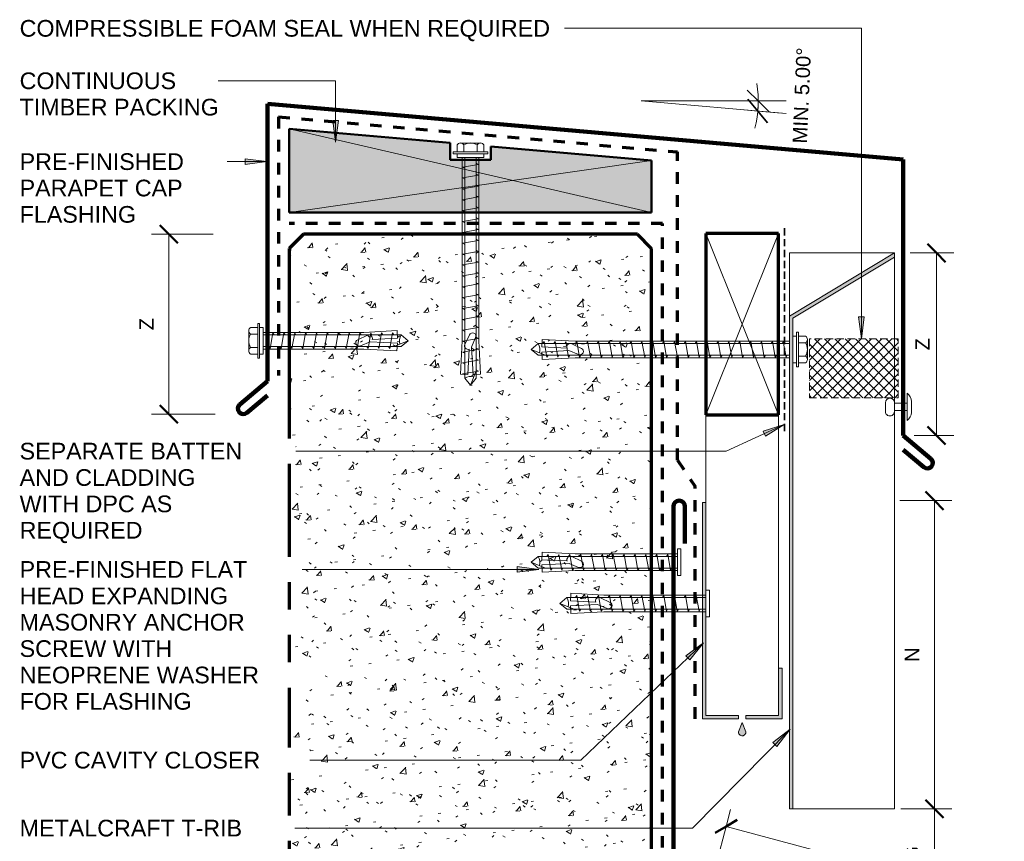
# Model space of a CAD drawing. Header units: millimetres. Extents: x 3807 to 4747, y 2665 to 3016.
# Tile 2 of 4: x 3807 to 4078, y 2790 to 3016. Entities that reach past the tile are written whole.
import ezdxf

# ---------------------------------------------------------------- set-up
doc = ezdxf.new("R2010")
doc.units = ezdxf.units.MM
doc.linetypes.add('Dash', pattern=[6.35, 3.175, -3.175])
doc.linetypes.add('Dash Short', pattern=[3, 2, -1])
for name, color, linetype, lineweight in [('A-ANNO-DIMS', 211, 'Continuous', 9), ('A-ANNO-DIMS-2', 211, 'Continuous', 9), ('A-DETL', 90, 'Continuous', 13), ('A-DETL-GENF', 92, 'Continuous', 13), ('G-ANNO-TEXT', 231, 'Continuous', 9)]:
    doc.layers.add(name, color=color, linetype=linetype, lineweight=lineweight)
doc.styles.add('Arial_1', font='arial.ttf', dxfattribs={"height": 4.6})
doc.styles.add('Arial_2', font='arial.ttf', dxfattribs={"height": 4})
doc.dimstyles.new('Diagonal', dxfattribs={"dimscale": 304.8, "dimtxt": 4.081038, "dimasz": 0.016404, "dimexe": 0.015748, "dimexo": 0.009843, "dimgap": 0.009843, "dimtad": 1, "dimdec": 0, "dimzin": 0, "dimdsep": 46, "dimtxsty": 'Arial_2', "dimblk1": 'OBLIQUE', "dimblk2": 'OBLIQUE', "dimsah": 1, "dimcen": 0.09, "dimazin": 0, "dimtfac": 1, "dimtdec": 4, "dimtix": 1, "dimtmove": 0, "dimatfit": 3, "dimfxl": 1, "dimtvp": 1, "dimtfill": 1, "dimtolj": 1, "dimtzin": 0, "dimarcsym": 2})
doc.dimstyles.new('Diagonal_-_2_0mm_Arial', dxfattribs={"dimscale": 304.8, "dimtxt": 4.081038, "dimasz": 0.019685, "dimexe": 0.015748, "dimexo": 0.009843, "dimgap": 0.011483, "dimtad": 1, "dimdec": 0, "dimzin": 0, "dimdsep": 46, "dimtxsty": 'Arial_2', "dimblk1": 'OBLIQUE', "dimblk2": 'OBLIQUE', "dimsah": 1, "dimcen": 0.09, "dimdle": 0.015748, "dimazin": 0, "dimtfac": 1, "dimtdec": 4, "dimtmove": 2, "dimatfit": 1, "dimfxl": 1, "dimtvp": 1, "dimtfill": 1, "dimtolj": 1, "dimtzin": 0, "dimarcsym": 2})
doc.dimstyles.new('Diagonal_1', dxfattribs={"dimscale": 304.8, "dimtxt": 4.081038, "dimasz": 0.016404, "dimexe": 0.015748, "dimexo": 0.009843, "dimgap": 0.009843, "dimtad": 1, "dimdec": 0, "dimzin": 0, "dimdsep": 46, "dimtxsty": 'Arial_2', "dimblk1": 'OBLIQUE', "dimblk2": 'OBLIQUE', "dimsah": 1, "dimcen": 0.09, "dimazin": 0, "dimtfac": 1, "dimtdec": 4, "dimtix": 1, "dimtmove": 2, "dimatfit": 3, "dimfxl": 1, "dimtvp": 1, "dimtfill": 1, "dimtolj": 1, "dimtzin": 0, "dimarcsym": 2})

# ---------------------------------------------------------------- blocks, each defined once
blk = doc.blocks.new('Foam Closure - Foam Closure-5603837-D CR 09 PARAPET WITH TRANSVERSE APRON')
at = {"layer": 'A-DETL-GENF'}
h = blk.add_hatch(dxfattribs=at)
h.set_pattern_fill('FP_1', color=256, style=0, pattern_type=2)
h.set_pattern_definition([(45, (-4024.473, -2911.953), (-1.4142136, 1.4142136), []), (135, (-4024.473, -2911.953), (-1.4142136, -1.4142136), [])])
h.paths.add_polyline_path([(24.52, 0), (24.52, 16.2), (0, 16.2), (0, 0)])
at = {"layer": 'A-DETL-GENF', "linetype": 'Dash Short'}
for p, q in [((24.52, 16.2), (0, 16.2)), ((0, 16.2), (0, 0)), ((24.52, 0), (24.52, 16.2)), ((0, 0), (24.52, 0))]:
    blk.add_line(p, q, dxfattribs=at)
blk = doc.blocks.new('Metalcraft Minimum Roof Pitch4 - - Roof Pitch Line Only 2-5023955-D CR 09 PARAPET WITH TRANSVERSE APRON')
at = {"layer": 'A-DETL-GENF'}
for q in [(40, 0), (40, 0), (40, -3.5)]:
    blk.add_line((0, 0), q, dxfattribs=at)
blk = doc.blocks.new('Pop Rivets3 - Rivet 2-5023956-D CR 09 PARAPET WITH TRANSVERSE APRON')
at = {"layer": 'A-DETL-GENF'}
for p, q in [((-1.24, 6.04), (1.17, 6.04)), ((1.17, 3.54), (-1.24, 3.54)), ((-1, 3.54), (-1, 0)), ((1, 3.54), (1, 0)), ((3.77, 0), (-3.77, 0)), ((-1.5, -1.16), (1.5, -1.16))]:
    blk.add_line(p, q, dxfattribs=at)
for centre, radius, start, end in [((-1.24, 4.79), 1.25, 90, 270), ((1.17, 4.79), 1.25, 270, 90), ((-1.5, 1.65), 2.8, 216, 270), ((1.5, 1.65), 2.8, 270, 324)]:
    blk.add_arc(centre, radius, start, end, dxfattribs=at)
blk = doc.blocks.new('Framing-Continuous _NZ_4 - 20 x 51-4992796-D CR 09 PARAPET WITH TRANSVERSE APRON')
at = {"layer": 'A-DETL-GENF'}
for p, q in [((50, 20), (0, 20)), ((0, 20), (0, 0)), ((50, 20), (0, 0)), ((50, 0), (0, 20)), ((50, 0), (50, 20)), ((0, 0), (50, 0))]:
    blk.add_line(p, q, dxfattribs=at)
at = {"layer": 'A-DETL-GENF', "lineweight": 70}
for p, q in [((0, 20), (0, 0)), ((50, 20), (0, 20)), ((50, 0), (50, 20)), ((0, 0), (50, 0))]:
    blk.add_line(p, q, dxfattribs=at)
blk = doc.blocks.new('08 Parapet with Transverse Apron C - T-Rib-5024757-D CR 09 PARAPET WITH TRANSVERSE APRON')
at = {"layer": 'A-DETL-GENF', "lineweight": 100}
for p, q in [((-112, 253.59), (-112, 177.12)), ((63.41, 238.25), (-112, 253.59)), ((63.41, 162.12), (63.41, 238.25)), ((-112, 177.12), (-119.66, 170.7)), ((-112, 173.21), (-117.73, 168.4)), ((63.41, 162.12), (71.07, 155.7)), ((63.41, 158.21), (69.14, 153.4)), ((0, 142.61), (0, 34.17)), ((3.16, 142.61), (3.16, 132.33))]:
    blk.add_line(p, q, dxfattribs=at)
for centre, radius, start, end in [((-118.7, 169.55), 1.5, 130, 310), ((70.11, 154.55), 1.5, 230, 50), ((1.58, 142.61), 1.58, 360, 180)]:
    blk.add_arc(centre, radius, start, end, dxfattribs=at)
blk = doc.blocks.new('Screw-Concrete - Screw-Concrete-5024759-D CR 09 PARAPET WITH TRANSVERSE APRON')
at = {"layer": 'A-DETL-GENF'}
for p, q in [((-3.67, 1.5), (-3.67, 3.47)), ((-2.76, 3.97), (2.76, 3.97)), ((-1.85, 1.5), (-1.85, 3.47)), ((1.85, 1.5), (1.85, 3.47)), ((3.67, 1.5), (3.67, 3.47)), ((4.79, 1.5), (-4.79, 1.5)), ((-4.79, 1.5), (-4.79, 1)), ((4.79, 1), (-4.79, 1)), ((-3.67, 1), (-3.67, 0)), ((3.67, 0), (3.67, 1)), ((4.79, 1), (4.79, 1.5)), ((-2.3, -60.08), (-2.3, -1)), ((2.17, -1.91), (-2.17, -2.67)), ((-2.17, -2.67), (-1.6, -3)), ((-1.6, -1), (-1.6, -70.36)), ((1.6, -70.36), (1.6, -1)), ((1.6, -1.58), (2.17, -1.91)), ((2.3, -1), (2.3, -60.08)), ((2.17, -4.91), (-2.17, -5.67)), ((1.6, -4.58), (2.17, -4.91)), ((-2.17, -5.67), (-1.6, -6)), ((2.17, -7.91), (-2.17, -8.67)), ((1.6, -7.58), (2.17, -7.91)), ((-2.17, -8.67), (-1.6, -9)), ((1.6, -10.58), (2.17, -10.91)), ((2.17, -10.91), (-2.17, -11.67)), ((-2.17, -11.67), (-1.6, -12)), ((1.6, -13.58), (2.17, -13.91)), ((2.17, -13.91), (-2.17, -14.67)), ((-2.17, -14.67), (-1.6, -15)), ((2.17, -16.91), (-2.17, -17.67)), ((-2.17, -17.67), (-1.6, -18)), ((1.6, -16.58), (2.17, -16.91)), ((2.17, -19.91), (-2.17, -20.67)), ((-2.17, -20.67), (-1.6, -21)), ((1.6, -19.58), (2.17, -19.91)), ((2.17, -22.91), (-2.17, -23.67)), ((-2.17, -23.67), (-1.6, -24)), ((1.6, -22.58), (2.17, -22.91)), ((2.17, -25.91), (-2.17, -26.67)), ((-2.17, -26.67), (-1.6, -27)), ((1.6, -25.58), (2.17, -25.91)), ((2.17, -28.91), (-2.17, -29.67)), ((-2.17, -29.67), (-1.6, -30)), ((1.6, -28.58), (2.17, -28.91)), ((2.17, -31.91), (-2.17, -32.67)), ((1.6, -31.58), (2.17, -31.91)), ((-2.17, -32.67), (-1.6, -33)), ((2.17, -34.91), (-2.17, -35.67)), ((1.6, -34.58), (2.17, -34.91)), ((-2.17, -35.67), (-1.6, -36)), ((2.17, -37.91), (-2.17, -38.67)), ((1.6, -37.58), (2.17, -37.91)), ((-2.17, -38.67), (-1.6, -39)), ((1.6, -40.58), (2.17, -40.91)), ((2.17, -40.91), (-2.17, -41.67)), ((-2.17, -41.67), (-1.6, -42)), ((2.17, -43.91), (-2.17, -44.67)), ((-2.17, -44.67), (-1.6, -45)), ((1.6, -43.58), (2.17, -43.91)), ((2.17, -46.91), (-2.17, -47.67)), ((-2.17, -47.67), (-1.6, -48)), ((1.6, -46.58), (2.17, -46.91)), ((2.17, -49.91), (-2.17, -50.67)), ((-2.17, -50.67), (-1.6, -51)), ((1.6, -49.58), (2.17, -49.91)), ((2.17, -52.91), (-2.17, -53.67)), ((-2.17, -53.67), (-1.6, -54)), ((1.6, -52.58), (2.17, -52.91)), ((2.17, -55.91), (-2.17, -56.67)), ((-2.17, -56.67), (-1.6, -57)), ((1.6, -55.58), (2.17, -55.91)), ((2.17, -58.91), (-2.17, -59.67)), ((-2.17, -59.67), (-1.6, -60)), ((-0.28, -58.37), (-1.54, -61.06)), ((0.32, -61.82), (1.42, -59.16)), ((1.6, -58.58), (2.17, -58.91)), ((-2.78, -69.21), (-2.3, -60.08)), ((2.17, -61.91), (-2.17, -62.67)), ((-0.35, -62.34), (-0.71, -69.32)), ((0.71, -69.31), (0.32, -61.82)), ((1.6, -61.58), (2.17, -61.91)), ((2.3, -60.08), (2.78, -69.21)), ((-2.17, -62.67), (-1.6, -63)), ((2.17, -64.91), (-2.17, -65.67)), ((1.6, -64.58), (2.17, -64.91)), ((-2.17, -65.67), (-1.6, -66)), ((2.17, -67.91), (-2.17, -68.67)), ((1.6, -67.58), (2.17, -67.91)), ((-0.71, -69.32), (-2.78, -69.21)), ((-2.17, -68.67), (-1.6, -69)), ((-1.6, -70.36), (0, -72.26)), ((0, -72.26), (1.6, -68.31)), ((1.6, -70.36), (0, -72.26)), ((2.78, -69.21), (0.71, -69.31))]:
    blk.add_line(p, q, dxfattribs=at)
for centre, radius, start, end in [((-2.76, 2.9), 1.08, 32.3801, 147.6199), ((0, 0.31), 3.67, 59.7274, 120.2726), ((2.76, 2.9), 1.08, 32.3801, 147.6199), ((0.56, -58.78), 0.936, 335.9847, 154.0673), ((-0.68, -61.47), 0.942, 154.7013, 291.0264), ((0.08, -72.98), 3.11, 74.3059, 122.4975)]:
    blk.add_arc(centre, radius, start, end, dxfattribs=at)
blk = doc.blocks.new('Screw-Concrete - Screw-Concrete-5024936-D CR 09 PARAPET WITH TRANSVERSE APRON')
at = {"layer": 'A-DETL-GENF'}
for p, q in [((-1.6, 38.06), (0, 39.96)), ((-1.6, 0), (-1.6, 38.06)), ((1.6, 38.06), (0, 39.96)), ((0, 39.96), (1.6, 36)), ((1.6, 38.06), (1.6, 0)), ((-0.71, 37.01), (-2.78, 36.91)), ((-2.78, 36.91), (-2.3, 27.78)), ((-2.17, 35.67), (-1.6, 36)), ((2.17, 34.91), (-2.17, 35.67)), ((-0.35, 30.04), (-0.71, 37.01)), ((0.71, 37.01), (0.32, 29.52)), ((2.78, 36.9), (0.71, 37.01)), ((2.3, 27.78), (2.78, 36.9)), ((-2.17, 32.67), (-1.6, 33)), ((2.17, 31.91), (-2.17, 32.67)), ((1.6, 34.58), (2.17, 34.91)), ((-2.17, 29.67), (-1.6, 30)), ((1.6, 31.58), (2.17, 31.91)), ((-2.3, 27.78), (-2.3, 0)), ((2.17, 28.91), (-2.17, 29.67)), ((-0.28, 26.07), (-1.54, 28.76)), ((0.32, 29.52), (1.42, 26.86)), ((1.6, 28.58), (2.17, 28.91)), ((2.3, 0), (2.3, 27.78)), ((-2.17, 26.67), (-1.6, 27)), ((2.17, 25.91), (-2.17, 26.67)), ((1.6, 25.58), (2.17, 25.91)), ((-2.17, 23.67), (-1.6, 24)), ((2.17, 22.91), (-2.17, 23.67)), ((1.6, 22.58), (2.17, 22.91)), ((-2.17, 20.67), (-1.6, 21)), ((2.17, 19.91), (-2.17, 20.67)), ((1.6, 19.58), (2.17, 19.91)), ((-2.17, 17.67), (-1.6, 18)), ((2.17, 16.91), (-2.17, 17.67)), ((1.6, 16.58), (2.17, 16.91)), ((-2.17, 14.67), (-1.6, 15)), ((2.17, 13.91), (-2.17, 14.67)), ((1.6, 13.58), (2.17, 13.91)), ((-2.17, 11.67), (-1.6, 12)), ((2.17, 10.91), (-2.17, 11.67)), ((1.6, 10.58), (2.17, 10.91)), ((-2.17, 8.67), (-1.6, 9)), ((2.17, 7.91), (-2.17, 8.67)), ((-2.17, 5.67), (-1.6, 6)), ((2.17, 4.91), (-2.17, 5.67)), ((1.6, 7.58), (2.17, 7.91)), ((-2.17, 2.67), (-1.6, 3)), ((1.6, 4.58), (2.17, 4.91)), ((-3.67, 0), (3.67, 0)), ((-3.67, -1), (-3.67, 0)), ((2.17, 1.91), (-2.17, 2.67)), ((1.6, 1.58), (2.17, 1.91)), ((-4.79, -1.5), (-4.79, -1)), ((4.79, -1), (-4.79, -1)), ((4.79, -1.5), (-4.79, -1.5)), ((-3.67, -1.5), (-3.67, -3.47)), ((-1.85, -1.5), (-1.85, -3.47)), ((1.85, -1.5), (1.85, -3.47)), ((3.67, 0), (3.67, -1)), ((3.67, -1.5), (3.67, -3.47)), ((4.79, -1), (4.79, -1.5)), ((-2.76, -3.97), (2.76, -3.97))]:
    blk.add_line(p, q, dxfattribs=at)
for centre, radius, start, end in [((0.08, 40.68), 3.11, 237.5025, 285.6941), ((-0.68, 29.16), 0.942, 68.9736, 205.2987), ((0.56, 26.47), 0.936, 205.9327, 24.0153), ((-2.76, -2.9), 1.08, 212.3801, 327.6199), ((0, -0.31), 3.67, 239.7274, 300.2726), ((2.76, -2.9), 1.08, 212.3801, 327.6199)]:
    blk.add_arc(centre, radius, start, end, dxfattribs=at)
blk = doc.blocks.new('Screw-Concrete - Screw-Concrete-5024992-D CR 09 PARAPET WITH TRANSVERSE APRON')
at = {"layer": 'A-DETL-GENF'}
for p, q in [((-3.67, 1.5), (-3.67, 3.47)), ((-2.76, 3.97), (2.76, 3.97)), ((-1.85, 1.5), (-1.85, 3.47)), ((1.85, 1.5), (1.85, 3.47)), ((3.67, 1.5), (3.67, 3.47)), ((4.79, 1.5), (-4.79, 1.5)), ((-4.79, 1.5), (-4.79, 1)), ((4.79, 1), (-4.79, 1)), ((-3.67, 1), (-3.67, 0)), ((-3.67, 0), (3.67, 0)), ((-2.3, -50.62), (-2.3, 0)), ((-1.6, 0), (-1.6, -60.9)), ((1.6, -60.9), (1.6, 0)), ((2.3, 0), (2.3, -50.62)), ((3.67, 0), (3.67, 1)), ((4.79, 1), (4.79, 1.5)), ((2.17, -1.91), (-2.17, -2.67)), ((-2.17, -2.67), (-1.6, -3)), ((1.6, -1.58), (2.17, -1.91)), ((2.17, -4.91), (-2.17, -5.67)), ((1.6, -4.58), (2.17, -4.91)), ((-2.17, -5.67), (-1.6, -6)), ((2.17, -7.91), (-2.17, -8.67)), ((1.6, -7.58), (2.17, -7.91)), ((-2.17, -8.67), (-1.6, -9)), ((1.6, -10.58), (2.17, -10.91)), ((2.17, -10.91), (-2.17, -11.67)), ((-2.17, -11.67), (-1.6, -12)), ((1.6, -13.58), (2.17, -13.91)), ((2.17, -13.91), (-2.17, -14.67)), ((-2.17, -14.67), (-1.6, -15)), ((2.17, -16.91), (-2.17, -17.67)), ((-2.17, -17.67), (-1.6, -18)), ((1.6, -16.58), (2.17, -16.91)), ((2.17, -19.91), (-2.17, -20.67)), ((-2.17, -20.67), (-1.6, -21)), ((1.6, -19.58), (2.17, -19.91)), ((2.17, -22.91), (-2.17, -23.67)), ((-2.17, -23.67), (-1.6, -24)), ((1.6, -22.58), (2.17, -22.91)), ((2.17, -25.91), (-2.17, -26.67)), ((-2.17, -26.67), (-1.6, -27)), ((1.6, -25.58), (2.17, -25.91)), ((2.17, -28.91), (-2.17, -29.67)), ((-2.17, -29.67), (-1.6, -30)), ((1.6, -28.58), (2.17, -28.91)), ((2.17, -31.91), (-2.17, -32.67)), ((1.6, -31.58), (2.17, -31.91)), ((-2.17, -32.67), (-1.6, -33)), ((2.17, -34.91), (-2.17, -35.67)), ((1.6, -34.58), (2.17, -34.91)), ((-2.17, -35.67), (-1.6, -36)), ((2.17, -37.91), (-2.17, -38.67)), ((1.6, -37.58), (2.17, -37.91)), ((-2.17, -38.67), (-1.6, -39)), ((1.6, -40.58), (2.17, -40.91)), ((2.17, -40.91), (-2.17, -41.67)), ((-2.17, -41.67), (-1.6, -42)), ((2.17, -43.91), (-2.17, -44.67)), ((-2.17, -44.67), (-1.6, -45)), ((1.6, -43.58), (2.17, -43.91)), ((2.17, -46.91), (-2.17, -47.67)), ((-2.17, -47.67), (-1.6, -48)), ((-0.28, -48.91), (-1.54, -51.6)), ((1.6, -46.58), (2.17, -46.91)), ((-2.78, -59.75), (-2.3, -50.62)), ((2.17, -49.91), (-2.17, -50.67)), ((-2.17, -50.67), (-1.6, -51)), ((0.32, -52.36), (1.42, -49.7)), ((1.6, -49.58), (2.17, -49.91)), ((2.3, -50.62), (2.78, -59.74)), ((2.17, -52.91), (-2.17, -53.67)), ((-2.17, -53.67), (-1.6, -54)), ((-0.35, -52.88), (-0.71, -59.86)), ((0.71, -59.85), (0.32, -52.36)), ((1.6, -52.58), (2.17, -52.91)), ((2.17, -55.91), (-2.17, -56.67)), ((-2.17, -56.67), (-1.6, -57)), ((1.6, -55.58), (2.17, -55.91)), ((-0.71, -59.86), (-2.78, -59.75)), ((2.17, -58.91), (-2.17, -59.67)), ((-2.17, -59.67), (-1.6, -60)), ((0, -62.8), (1.6, -58.84)), ((2.78, -59.74), (0.71, -59.85)), ((1.6, -58.58), (2.17, -58.91)), ((-1.6, -60.9), (0, -62.8)), ((1.6, -60.9), (0, -62.8))]:
    blk.add_line(p, q, dxfattribs=at)
for centre, radius, start, end in [((-2.76, 2.9), 1.08, 32.3801, 147.6199), ((0, 0.31), 3.67, 59.7274, 120.2726), ((2.76, 2.9), 1.08, 32.3801, 147.6199), ((0.56, -49.32), 0.936, 335.9847, 154.0673), ((-0.68, -52), 0.942, 154.7013, 291.0264), ((0.08, -63.52), 3.11, 74.3059, 122.4975)]:
    blk.add_arc(centre, radius, start, end, dxfattribs=at)
blk = doc.blocks.new('Wafer Tek-Concrete - Wafer Tek-Concrete-5025700-D CR 09 PARAPET WITH TRANSVERSE APRON')
at = {"layer": 'A-DETL-GENF'}
for p, q in [((-3.67, 1), (-3.67, 0)), ((3.67, 1), (-3.67, 1)), ((-3.67, 0), (3.67, 0)), ((-2.3, -28.16), (-2.3, 0)), ((-1.6, 0), (-1.6, -38.44)), ((1.6, -38.44), (1.6, 0)), ((2.3, 0), (2.3, -28.16)), ((3.67, 0), (3.67, 1)), ((2.17, -1.91), (-2.17, -2.67)), ((-2.17, -2.67), (-1.6, -3)), ((1.6, -1.58), (2.17, -1.91)), ((2.17, -4.91), (-2.17, -5.67)), ((1.6, -4.58), (2.17, -4.91)), ((-2.17, -5.67), (-1.6, -6)), ((2.17, -7.91), (-2.17, -8.67)), ((1.6, -7.58), (2.17, -7.91)), ((-2.17, -8.67), (-1.6, -9)), ((1.6, -10.58), (2.17, -10.91)), ((2.17, -10.91), (-2.17, -11.67)), ((-2.17, -11.67), (-1.6, -12)), ((1.6, -13.58), (2.17, -13.91)), ((2.17, -13.91), (-2.17, -14.67)), ((-2.17, -14.67), (-1.6, -15)), ((2.17, -16.91), (-2.17, -17.67)), ((-2.17, -17.67), (-1.6, -18)), ((1.6, -16.58), (2.17, -16.91)), ((2.17, -19.91), (-2.17, -20.67)), ((-2.17, -20.67), (-1.6, -21)), ((1.6, -19.58), (2.17, -19.91)), ((2.17, -22.91), (-2.17, -23.67)), ((-2.17, -23.67), (-1.6, -24)), ((1.6, -22.58), (2.17, -22.91)), ((2.17, -25.91), (-2.17, -26.67)), ((-2.17, -26.67), (-1.6, -27)), ((-0.28, -26.45), (-1.54, -29.14)), ((1.6, -25.58), (2.17, -25.91)), ((-2.78, -37.29), (-2.3, -28.16)), ((2.17, -28.91), (-2.17, -29.67)), ((-2.17, -29.67), (-1.6, -30)), ((0.32, -29.9), (1.42, -27.24)), ((1.6, -28.58), (2.17, -28.91)), ((2.3, -28.16), (2.78, -37.28)), ((2.17, -31.91), (-2.17, -32.67)), ((-0.35, -30.42), (-0.71, -37.4)), ((0.71, -37.39), (0.32, -29.9)), ((1.6, -31.58), (2.17, -31.91)), ((-2.17, -32.67), (-1.6, -33)), ((2.17, -34.91), (-2.17, -35.67)), ((1.6, -34.58), (2.17, -34.91)), ((-0.71, -37.4), (-2.78, -37.29)), ((-2.17, -35.67), (-1.6, -36)), ((0, -40.34), (1.6, -36.39)), ((2.78, -37.28), (0.71, -37.39)), ((-1.6, -38.44), (0, -40.34)), ((1.6, -38.44), (0, -40.34))]:
    blk.add_line(p, q, dxfattribs=at)
for centre, radius, start, end in [((0.56, -26.86), 0.936, 335.9847, 154.0673), ((-0.68, -29.54), 0.942, 154.7013, 291.0264), ((0.08, -41.06), 3.11, 74.3059, 122.4975)]:
    blk.add_arc(centre, radius, start, end, dxfattribs=at)
blk = doc.blocks.new('Metalcraft Roof Long Section Profiles - T-Rib-5024758-D CR 09 PARAPET WITH TRANSVERSE APRON')
at = {"layer": 'A-DETL-GENF'}
blk.add_hatch(color=256, dxfattribs=at).paths.add_polyline_path([(153.33, 0), (153.33, 1), (17.99, 1), (1.17, 29), (0, 29), (17.42, 0), (130.54, 0)])
for p, q in [((0, 29), (0, 0)), ((1.17, 29), (0, 29)), ((0, 29), (17.42, 0)), ((1.17, 29), (153.33, 29)), ((17.99, 1), (1.17, 29)), ((153.33, 0), (153.33, 29)), ((153.33, 1), (17.99, 1)), ((0, 0), (17.42, 0)), ((17.42, 0), (153.33, 0))]:
    blk.add_line(p, q, dxfattribs=at)
blk = doc.blocks.new('DIMBLOCK2-D CR 09 PARAPET WITH TRANSVERSE APRON')
at = {"layer": 'A-ANNO-DIMS-2', "lineweight": 35}
for p, q in [((4010.33, 2993.82), (4007.33, 2996.82)), ((4010.21, 2991.01), (4007.48, 2994.26)), ((4010.33, 2993.82), (4013.33, 2990.82)), ((4010.21, 2991.01), (4012.93, 2987.76))]:
    blk.add_line(p, q, dxfattribs=at)
at = {"layer": 'A-ANNO-DIMS-2'}
for p, q in [((4010.33, 2993.82), (4005.53, 2993.82)), ((4010.33, 2993.82), (4016.93, 2993.82)), ((4010.21, 2991.01), (4005.42, 2991.43)), ((4010.21, 2991.01), (4010.21, 2991.01)), ((4010.21, 2991.01), (4016.78, 2990.44))]:
    blk.add_line(p, q, dxfattribs=at)
for start, end in [(346.4763, 8.5237), (355, 0)]:
    blk.add_arc((3978.06, 2993.82), 32.27, start, end, dxfattribs=at)
at = {"layer": 'A-ANNO-DIMS-2', "color": 0, "insert": (4019.78, 2982.17), "char_height": 4, "width": 31.6437, "attachment_point": 1, "rotation": 87.5, "line_spacing_factor": 0.941778, "style": 'Arial_2', "bg_fill": 3, "box_fill_scale": 1.25, "bg_fill_color": 256, "bg_fill_true_color": 13158600, "bg_fill_transparency": 0}
blk.add_mtext('MIN. 5.00°', dxfattribs=at)
blk = doc.blocks.new('_Oblique')
at = {"color": 0, "linetype": 'ByBlock', "lineweight": -2}
blk.add_line((-0.5, -0.5), (0.5, 0.5), dxfattribs=at)
blk = doc.blocks.new('DIMBLOCK3-D CR 09 PARAPET WITH TRANSVERSE APRON')
at = {"layer": 'A-ANNO-DIMS-2', "lineweight": 50}
for p, q in [((4058.98, 2883.57), (4056.48, 2886.07)), ((4058.98, 2883.57), (4061.48, 2881.07)), ((4058.98, 2798.55), (4056.48, 2801.05)), ((4058.98, 2798.55), (4061.48, 2796.05))]:
    blk.add_line(p, q, dxfattribs=at)
at = {"layer": 'A-ANNO-DIMS-2'}
for p, q in [((4058.98, 2883.57), (4049.44, 2883.57)), ((4058.98, 2883.57), (4058.98, 2798.55)), ((4058.98, 2883.57), (4063.78, 2883.57)), ((4058.98, 2798.55), (4049.69, 2798.55)), ((4058.98, 2798.55), (4063.78, 2798.55))]:
    blk.add_line(p, q, dxfattribs=at)
at = {"layer": 'A-ANNO-DIMS-2', "color": 0, "insert": (4050.78, 2839.05), "char_height": 4, "width": 4.8219, "attachment_point": 1, "rotation": 90, "line_spacing_factor": 0.941778, "style": 'Arial_2', "bg_fill": 3, "box_fill_scale": 1.25, "bg_fill_color": 256, "bg_fill_true_color": 13158600, "bg_fill_transparency": 0}
blk.add_mtext('N', dxfattribs=at)
blk = doc.blocks.new('DIMBLOCK4-D CR 09 PARAPET WITH TRANSVERSE APRON')
at = {"layer": 'A-ANNO-DIMS-2', "lineweight": 50}
for p, q in [((4058.98, 2798.55), (4056.48, 2801.05)), ((4058.98, 2798.55), (4061.48, 2796.05)), ((4058.98, 2773.55), (4056.48, 2776.05)), ((4058.98, 2773.55), (4061.48, 2771.05))]:
    blk.add_line(p, q, dxfattribs=at)
at = {"layer": 'A-ANNO-DIMS-2'}
for p, q in [((4058.98, 2798.55), (4049.69, 2798.55)), ((4058.98, 2798.55), (4058.98, 2773.55)), ((4058.98, 2798.55), (4063.78, 2798.55)), ((4058.98, 2773.55), (4048.85, 2773.55)), ((4058.98, 2773.55), (4063.78, 2773.55))]:
    blk.add_line(p, q, dxfattribs=at)
at = {"layer": 'A-ANNO-DIMS-2', "color": 0, "insert": (4050.78, 2783.88), "char_height": 4, "width": 5.1986, "attachment_point": 1, "rotation": 90, "line_spacing_factor": 0.941778, "style": 'Arial_2', "bg_fill": 3, "box_fill_scale": 1.25, "bg_fill_color": 256, "bg_fill_true_color": 13158600, "bg_fill_transparency": 0}
blk.add_mtext('G', dxfattribs=at)
blk = doc.blocks.new('DIMBLOCK5-D CR 09 PARAPET WITH TRANSVERSE APRON')
at = {"layer": 'A-ANNO-DIMS-2'}
for p, q in [((4001.5, 2793.71), (4002.74, 2798.35)), ((4001.5, 2793.71), (3995.99, 2773.15)), ((4001.5, 2793.71), (4145.07, 2755.24)), ((4145.07, 2755.24), (4146.32, 2759.88)), ((4145.07, 2755.24), (4139.83, 2735.68))]:
    blk.add_line(p, q, dxfattribs=at)
at = {"layer": 'A-ANNO-DIMS-2', "lineweight": 50}
for p, q in [((4001.5, 2793.71), (3998.43, 2791.95)), ((4001.5, 2793.71), (4004.56, 2795.48)), ((4145.07, 2755.24), (4142.01, 2753.48)), ((4145.07, 2755.24), (4148.14, 2757.01))]:
    blk.add_line(p, q, dxfattribs=at)
at = {"layer": 'A-ANNO-DIMS-2', "color": 0, "insert": (4076.9, 2781.99), "char_height": 4, "width": 3.6918, "attachment_point": 1, "rotation": 345, "line_spacing_factor": 0.941778, "style": 'Arial_2', "bg_fill": 3, "box_fill_scale": 1.25, "bg_fill_color": 256, "bg_fill_true_color": 13158600, "bg_fill_transparency": 0}
blk.add_mtext('L', dxfattribs=at)
blk = doc.blocks.new('DIMBLOCK6-D CR 09 PARAPET WITH TRANSVERSE APRON')
at = {"layer": 'A-ANNO-DIMS-2', "lineweight": 50}
for p, q in [((3847.72, 2957.04), (3845.22, 2959.54)), ((3847.72, 2957.04), (3850.22, 2954.54)), ((3847.72, 2907.43), (3845.22, 2909.93)), ((3847.72, 2907.43), (3850.22, 2904.93))]:
    blk.add_line(p, q, dxfattribs=at)
at = {"layer": 'A-ANNO-DIMS-2'}
for p, q in [((3847.72, 2957.04), (3842.92, 2957.04)), ((3847.72, 2957.04), (3847.72, 2907.43)), ((3847.72, 2957.04), (3859.9, 2957.04)), ((3847.72, 2907.43), (3842.92, 2907.43)), ((3847.72, 2907.43), (3860.52, 2907.43))]:
    blk.add_line(p, q, dxfattribs=at)
at = {"layer": 'A-ANNO-DIMS-2', "color": 0, "insert": (3839.53, 2930.54), "char_height": 4, "width": 4.0685, "attachment_point": 1, "rotation": 90, "line_spacing_factor": 0.941778, "style": 'Arial_2', "bg_fill": 3, "box_fill_scale": 1.25, "bg_fill_color": 256, "bg_fill_true_color": 13158600, "bg_fill_transparency": 0}
blk.add_mtext('Z', dxfattribs=at)
blk = doc.blocks.new('DIMBLOCK7-D CR 09 PARAPET WITH TRANSVERSE APRON')
at = {"layer": 'A-ANNO-DIMS-2', "lineweight": 50}
for p, q in [((4059.57, 2951.87), (4057.07, 2954.37)), ((4059.57, 2951.87), (4062.07, 2949.37)), ((4059.57, 2901.51), (4057.07, 2904.01)), ((4059.57, 2901.51), (4062.07, 2899.01))]:
    blk.add_line(p, q, dxfattribs=at)
at = {"layer": 'A-ANNO-DIMS-2'}
for p, q in [((4059.57, 2951.87), (4052.27, 2951.87)), ((4059.57, 2901.51), (4059.57, 2951.87)), ((4059.57, 2951.87), (4064.37, 2951.87)), ((4059.57, 2901.51), (4053.35, 2901.51)), ((4059.57, 2901.51), (4064.37, 2901.51))]:
    blk.add_line(p, q, dxfattribs=at)
at = {"layer": 'A-ANNO-DIMS-2', "color": 0, "insert": (4053.68, 2924.99), "char_height": 4, "width": 4.0685, "attachment_point": 1, "rotation": 90, "line_spacing_factor": 0.941778, "style": 'Arial_2', "bg_fill": 3, "box_fill_scale": 1.25, "bg_fill_color": 256, "bg_fill_true_color": 13158600, "bg_fill_transparency": 0}
blk.add_mtext('Z', dxfattribs=at)

msp = doc.modelspace()

# ---------------------------------------------------------------- hatches: boundary and pattern name
at = {"layer": 'A-DETL-GENF'}
msp.add_hatch(color=7, dxfattribs=at).paths.add_polyline_path([(3977.04, 2963.04), (3980.94, 2963.04), (3980.94, 2977.38), (3936.59, 2981.26), (3936.59, 2977.54), (3925.38, 2977.54), (3925.38, 2982.25), (3880.94, 2986.13), (3880.94, 2963.04), (3925.38, 2963.04)])
h = msp.add_hatch(dxfattribs=at)
h.set_pattern_fill('FP_2', color=9, style=0, pattern_type=2)
h.set_pattern_definition([(50, (0, 0), (14.575316, -1.275165), [1.524, -16.764]), (355, (0, 0), (-2.81956, 15.284905), [1.219, -13.411]), (100.451, (1.215, -0.106), (11.755714, 14.00984), [1.295, -14.247]), (46.184, (0, 4.064), (21.68615, -3.36392), [2.286, -25.146]), (96.636, (1.807, 3.784), (18.99178, 19.79433), [1.943, -21.371]), (351.184, (0, 4.064), (18.99206, 19.7941), [1.829, -20.117]), (21, (2.032, 3.048), (12.129647, -8.181538), [1.524, -16.764]), (326, (2.032, 3.048), (4.944224, 14.73543), [1.219, -13.411]), (71.451, (3.043, 2.366), (17.073884, 6.554), [1.295, -14.247]), (37.5, (0, 0), (0.2472267, 6.764328), [0.67056, -12.578, 0.67056, -12.944, -13.462]), (37.5, (0, 0), (0.2472267, 6.764328), [-26.863, 0.67056, -12.791]), (7.5, (0, 0), (5.345655, 8.014312), [0.67056, -7.092, 0.67056, -12.273, -5.131]), (7.5, (0, 0), (5.345655, 8.014312), [-20.706, 0.67056, -4.46]), (327.5, (-4.531, 0), (10.847647, -0.4581936), [0.67056, -4.409, 0.67056, -15.179, -21.031]), (327.5, (-4.531, 0), (10.847647, -0.4581936), [-20.93, 0.67056, -20.361]), (317.5, (-6.563, 0), (11.850734, 2.034188), [0.67056, -5.933, 0.67056, -9.855, -14.935]), (317.5, (-6.563, 0), (11.850734, 2.034188), [-17.13, 0.67056, -14.265])])
h.paths.add_polyline_path([(3880.94, 2681.35), (3980.94, 2681.35), (3980.94, 2953.14), (3977.04, 2957.04), (3884.84, 2957.04), (3880.94, 2953.14)])
h = msp.add_hatch(color=9, dxfattribs=at)
h.paths.add_polyline_path([(4006.05, 2818.7), (4006.29, 2818.76), (4006.51, 2818.88), (4006.7, 2819.05), (4006.84, 2819.26), (4006.93, 2819.51), (4006.96, 2819.75), (4005.93, 2822.41), (4004.9, 2819.75), (4004.93, 2819.5), (4005.02, 2819.26), (4005.16, 2819.05), (4005.35, 2818.88), (4005.57, 2818.76), (4005.81, 2818.7)])
h.paths.add_polyline_path([(3995.95, 2823.34), (4004.93, 2823.34), (4004.93, 2824.34), (3995.93, 2824.34), (3995.93, 2883.02), (3994.93, 2883.02), (3994.93, 2823.34), (3995.93, 2823.34)])
h.paths.add_polyline_path([(4016.93, 2823.34), (4016.93, 2837.34), (4015.93, 2837.34), (4015.93, 2824.34), (4006.93, 2824.34), (4006.93, 2823.34), (4015.93, 2823.34)])
at = {"layer": 'G-ANNO-TEXT'}
for points in [[(3893.73, 2982.46), (3894.52, 2988.46), (3892.94, 2988.46)], [(3874.76, 2977.07), (3868.76, 2977.86), (3868.76, 2976.28)], [(4038.82, 2928.23), (4039.61, 2934.23), (4038.03, 2934.23)], [(4017.48, 2904.52), (4011.69, 2902.74), (4012.35, 2901.31)], [(3949.85, 2864.58), (3943.85, 2865.37), (3943.85, 2863.79)], [(3995.25, 2844.35), (3990.37, 2840.77), (3991.46, 2839.63)], [(4019.13, 2820.54), (4014.35, 2816.82), (4015.48, 2815.71)]]:
    msp.add_hatch(color=7, dxfattribs=at).paths.add_polyline_path(points)

# ---------------------------------------------------------------- linework, layer by layer
at = {"layer": 'A-DETL', "linetype": 'Dash', "lineweight": 70}
for p, q in [((3877.94, 2989.41), (3877.94, 2918.05)), ((3877.94, 2989.41), (3988.06, 2979.77)), ((3988.06, 2894.77), (3988.06, 2979.77)), ((3983.94, 2960.04), (3880.94, 2960.04)), ((3983.94, 2737.08), (3983.94, 2960.04)), ((3988.06, 2894.77), (3992.94, 2887.44)), ((3992.94, 2823.4), (3992.94, 2887.44))]:
    msp.add_line(p, q, dxfattribs=at)
at = {"layer": 'A-DETL', "lineweight": 50}
for p, q in [((3925.38, 2982.25), (3880.94, 2986.13)), ((3880.94, 2986.13), (3880.94, 2963.04)), ((3925.38, 2977.54), (3925.38, 2982.25)), ((3980.94, 2977.38), (3936.59, 2981.26)), ((3936.59, 2981.26), (3936.59, 2977.54)), ((3936.59, 2977.54), (3925.38, 2977.54)), ((3980.94, 2963.04), (3980.94, 2977.38)), ((3880.94, 2963.04), (3980.94, 2963.04))]:
    msp.add_line(p, q, dxfattribs=at)
at = {"layer": 'A-DETL'}
for p, q in [((3980.94, 2963.04), (3880.94, 2986.13)), ((3980.94, 2977.38), (3880.94, 2963.04)), ((3995.93, 2907.22), (3995.93, 2883.02)), ((4015.93, 2907.22), (4015.93, 2837.34)), ((3995.93, 2883.02), (3994.93, 2883.02)), ((3994.93, 2883.02), (3994.93, 2823.34)), ((3995.93, 2824.34), (3995.93, 2883.02)), ((4016.93, 2837.34), (4015.93, 2837.34)), ((4015.93, 2837.34), (4015.93, 2824.34)), ((4016.93, 2823.34), (4016.93, 2837.34)), ((3994.93, 2823.34), (4004.93, 2823.34)), ((4004.93, 2824.34), (3995.93, 2824.34)), ((4004.93, 2823.34), (4004.93, 2824.34)), ((4006.93, 2824.34), (4006.93, 2823.34)), ((4015.93, 2824.34), (4006.93, 2824.34)), ((4006.93, 2823.34), (4016.93, 2823.34)), ((4005.93, 2822.41), (4004.9, 2819.75)), ((4006.96, 2819.75), (4005.93, 2822.41))]:
    msp.add_line(p, q, dxfattribs=at)
at = {"layer": 'A-DETL', "lineweight": 70}
for p, q in [((3884.84, 2957.04), (3880.94, 2953.14)), ((3977.04, 2957.04), (3884.84, 2957.04)), ((3980.94, 2953.14), (3977.04, 2957.04)), ((3880.94, 2953.14), (3880.94, 2681.35)), ((3980.94, 2681.35), (3980.94, 2953.14))]:
    msp.add_line(p, q, dxfattribs=at)
at = {"layer": 'A-DETL', "linetype": 'Dash Short', "lineweight": 35}
msp.add_line((4017.56, 2958.72), (4017.56, 2902.32), dxfattribs=at)
at = {"layer": 'A-DETL'}
msp.add_open_spline([(4004.9, 2819.75), (4004.9, 2819.58), (4004.96, 2819.33), (4005.15, 2819.04), (4005.4, 2818.82), (4005.72, 2818.69), (4006.05, 2818.69), (4006.32, 2818.76), (4006.57, 2818.91), (4006.79, 2819.14), (4006.93, 2819.43), (4006.96, 2819.64), (4006.96, 2819.75)], degree=3, knots=[0, 0, 0, 0, 0.153846, 0.230769, 0.307692, 0.461538, 0.538462, 0.615385, 0.711538, 0.807692, 0.903846, 1, 1, 1, 1], dxfattribs=at)
at = {"layer": 'G-ANNO-TEXT', "color": 250}
for p, q in [((3956.9, 3013.84), (3956.76, 3013.84)), ((4038.82, 2928.23), (4038.82, 3013.84)), ((3865.06, 2999.37), (3854.77, 2999.37)), ((3893.73, 2999.37), (3865.06, 2999.37)), ((3893.73, 2982.46), (3893.73, 2999.37)), ((3894.52, 2988.46), (3892.94, 2988.46)), ((3892.94, 2988.46), (3893.73, 2982.46)), ((3893.73, 2982.46), (3894.52, 2988.46)), ((3857.79, 2977.07), (3856.88, 2977.07)), ((3874.76, 2977.07), (3857.79, 2977.07)), ((3874.76, 2977.07), (3868.76, 2977.86)), ((3868.76, 2977.86), (3868.76, 2976.28)), ((3868.76, 2976.28), (3874.76, 2977.07)), ((4039.61, 2934.23), (4038.03, 2934.23)), ((4038.03, 2934.23), (4038.82, 2928.23)), ((4038.82, 2928.23), (4039.61, 2934.23)), ((4017.48, 2904.52), (4001.5, 2897.22)), ((4017.48, 2904.52), (4011.69, 2902.74)), ((4011.69, 2902.74), (4012.35, 2901.31)), ((4012.35, 2901.31), (4017.48, 2904.52)), ((3875.69, 2897.22), (3872.49, 2897.22)), ((4001.5, 2897.22), (3875.69, 2897.22)), ((3885.85, 2864.58), (3873.95, 2864.58)), ((3949.85, 2864.58), (3885.85, 2864.58)), ((3949.85, 2864.58), (3943.85, 2865.37)), ((3943.85, 2865.37), (3943.85, 2863.79)), ((3943.85, 2863.79), (3949.85, 2864.58)), ((3995.25, 2844.35), (3961.44, 2811.98)), ((3995.25, 2844.35), (3990.37, 2840.77)), ((3991.46, 2839.63), (3995.25, 2844.35)), ((3990.37, 2840.77), (3991.46, 2839.63)), ((4019.13, 2820.54), (4014.35, 2816.82)), ((4015.48, 2815.71), (4019.13, 2820.54)), ((4014.35, 2816.82), (4015.48, 2815.71)), ((3892.12, 2811.98), (3875.67, 2811.98)), ((3961.44, 2811.98), (3892.12, 2811.98)), ((3881.98, 2793.24), (3872.23, 2793.24)), ((3992.17, 2793.24), (3881.98, 2793.24))]:
    msp.add_line(p, q, dxfattribs=at)

# ---------------------------------------------------------------- block references
at = {"layer": 'A-DETL-GENF'}
for name, p in [('08 Parapet with Transverse Apron C - T-Rib-5024757-D CR 09 PARAPET WITH TRANSVERSE APRON', (3986.94, 2739.38)), ('Metalcraft Minimum Roof Pitch4 - - Roof Pitch Line Only 2-5023955-D CR 09 PARAPET WITH TRANSVERSE APRON', (3978.06, 2993.82)), ('Screw-Concrete - Screw-Concrete-5024992-D CR 09 PARAPET WITH TRANSVERSE APRON', (3930.94, 2978.23)), ('Foam Closure - Foam Closure-5603837-D CR 09 PARAPET WITH TRANSVERSE APRON', (4024.47, 2911.95))]:
    msp.add_blockref(name, p, dxfattribs=at)
for name, p, rotation in [('Framing-Continuous _NZ_4 - 20 x 51-4992796-D CR 09 PARAPET WITH TRANSVERSE APRON', (4015.93, 2907.22), 89.99999999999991), ('Metalcraft Roof Long Section Profiles - T-Rib-5024758-D CR 09 PARAPET WITH TRANSVERSE APRON', (4018.94, 2951.87), 270.0000000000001), ('Screw-Concrete - Screw-Concrete-5024936-D CR 09 PARAPET WITH TRANSVERSE APRON', (3873.76, 2927.67), 270.0000000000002), ('Screw-Concrete - Screw-Concrete-5024759-D CR 09 PARAPET WITH TRANSVERSE APRON', (4019.94, 2925.27), 269.9999999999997), ('Pop Rivets3 - Rivet 2-5023956-D CR 09 PARAPET WITH TRANSVERSE APRON', (4051.47, 2909.41), 90.0000000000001), ('Wafer Tek-Concrete - Wafer Tek-Concrete-5025700-D CR 09 PARAPET WITH TRANSVERSE APRON', (3988.03, 2866.57), 269.9999999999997), ('Wafer Tek-Concrete - Wafer Tek-Concrete-5025700-D CR 09 PARAPET WITH TRANSVERSE APRON', (3995.93, 2855.22), 269.9999999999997)]:
    msp.add_blockref(name, p, dxfattribs=dict(at, rotation=rotation))

# ---------------------------------------------------------------- texts
at = {"layer": 'G-ANNO-TEXT', "color": 7, "char_height": 4.6, "attachment_point": 1, "style": 'Arial_1', "bg_fill": 3, "box_fill_scale": 1.25, "bg_fill_color": 256, "bg_fill_true_color": 13158600, "bg_fill_transparency": 0}
for s, insert, width in [('COMPRESSIBLE FOAM SEAL WHEN REQUIRED ', (3806.52, 3016.14), 177.1729), ('CONTINUOUS ', (3806.52, 3001.67), 53.5527), ('TIMBER PACKING', (3806.52, 2994.4), 65.097), ('PRE-FINISHED ', (3806.52, 2979.37), 56.1181), ('PARAPET CAP ', (3806.52, 2972.09), 55.7974), ('FLASHING', (3806.52, 2964.82), 38.3207), ('SEPARATE BATTEN ', (3806.52, 2899.52), 75.038), ('AND CLADDING ', (3806.52, 2892.24), 60.2869), ('WITH DPC AS ', (3806.52, 2884.97), 52.5907), ('REQUIRED', (3806.52, 2877.69), 40.5654), ('PRE-FINISHED FLAT ', (3806.52, 2866.88), 76.8017), ('HEAD EXPANDING ', (3806.52, 2859.6), 70.7088), ('MASONRY ANCHOR ', (3806.52, 2852.33), 76.1603), ('SCREW WITH ', (3806.52, 2845.05), 53.0717), ('FOR FLASHING', (3806.52, 2830.5), 56.5991), ('PVC CAVITY CLOSER', (3806.52, 2814.28), 78.886), ('METALCRAFT T-RIB ', (3806.52, 2795.54), 74.7173)]:
    msp.add_mtext(s, dxfattribs=dict(at, insert=insert, width=width))

# ---------------------------------------------------------------- dimensions: what is measured, and where the dimension line sits
at = {"layer": 'A-ANNO-DIMS'}
dim = msp.add_linear_dim(base=(3847.72, 2907.43), p1=(3862.9, 2957.04), p2=(3863.52, 2907.43), angle=90, text='Z', dimstyle='Diagonal', override={"dimpost": '<>', "dimfxl": 49.61207}, dxfattribs=at)
dim.commit()
dim.dimension.update_dxf_attribs({"geometry": 'DIMBLOCK6-D CR 09 PARAPET WITH TRANSVERSE APRON', "text_midpoint": (3842.72, 2932.23)})

# ---------------------------------------------------------------- next in the draw order: texts
at = {"layer": 'G-ANNO-TEXT', "color": 7, "insert": (3806.52, 2837.77), "char_height": 4.6, "width": 81.7721, "attachment_point": 1, "style": 'Arial_1', "bg_fill": 3, "box_fill_scale": 1.25, "bg_fill_color": 256, "bg_fill_true_color": 13158600, "bg_fill_transparency": 0}
msp.add_mtext('NEOPRENE WASHER ', dxfattribs=at)

# ---------------------------------------------------------------- next in the draw order: dimensions: what is measured, and where the dimension line sits
at = {"layer": 'A-ANNO-DIMS'}
dim = msp.add_angular_dim_3p(base=(4010.2734, 2991.9486), center=(3978.0627, 2993.8247), p1=(4019.7686, 2990.1759), p2=(4019.928, 2993.8247), dimstyle='Diagonal_-_2_0mm_Arial', override={"dimpost": 'MIN.<>', "dimfxl": 3.652277}, dxfattribs=at)
dim.commit()
dim.dimension.update_dxf_attribs({"geometry": 'DIMBLOCK2-D CR 09 PARAPET WITH TRANSVERSE APRON', "text_midpoint": (4023.1331, 2997.8589), "dimtype": 165, "text_rotation": 87.5})
dim = msp.add_linear_dim(base=(4059.57, 2951.87), p1=(4050.35, 2901.51), p2=(4049.27, 2951.87), angle=90, text='Z', dimstyle='Diagonal_1', override={"dimpost": '<>', "dimfxl": 50.379661}, dxfattribs=at)
dim.commit()
dim.dimension.update_dxf_attribs({"geometry": 'DIMBLOCK7-D CR 09 PARAPET WITH TRANSVERSE APRON', "text_midpoint": (4056.34, 2927.03), "dimtype": 160, "text_rotation": 90})
dim = msp.add_linear_dim(base=(4058.98, 2798.55), p1=(4046.44, 2883.57), p2=(4046.69, 2798.55), angle=90, text='N', dimstyle='Diagonal', override={"dimpost": '<>', "dimfxl": 85.02598}, dxfattribs=at)
dim.commit()
dim.dimension.update_dxf_attribs({"geometry": 'DIMBLOCK3-D CR 09 PARAPET WITH TRANSVERSE APRON', "text_midpoint": (4053.98, 2841.06)})

# ---------------------------------------------------------------- next in the draw order: linework, layer by layer
at = {"layer": 'G-ANNO-TEXT', "color": 250}
msp.add_line((4038.82, 3013.84), (3956.9, 3013.84), dxfattribs=at)

# ---------------------------------------------------------------- next in the draw order: dimensions: what is measured, and where the dimension line sits
at = {"layer": 'A-ANNO-DIMS'}
dim = msp.add_linear_dim(base=(4058.98, 2773.55), p1=(4046.69, 2798.55), p2=(4045.85, 2773.55), angle=90, text='G', dimstyle='Diagonal', override={"dimpost": '<>', "dimfxl": 25.014101}, dxfattribs=at)
dim.commit()
dim.dimension.update_dxf_attribs({"geometry": 'DIMBLOCK4-D CR 09 PARAPET WITH TRANSVERSE APRON', "text_midpoint": (4053.91, 2786.05)})

# ---------------------------------------------------------------- next in the draw order: dimensions: what is measured, and where the dimension line sits
dim = msp.add_linear_dim(base=(4145.07, 2755.24), p1=(3995.21, 2770.25), p2=(4139.06, 2732.79), angle=345, text='L', dimstyle='Diagonal_1', override={"dimpost": '<>', "dimfxl": 148.646077}, dxfattribs=at)
dim.commit()
dim.dimension.update_dxf_attribs({"geometry": 'DIMBLOCK5-D CR 09 PARAPET WITH TRANSVERSE APRON', "text_midpoint": (4078, 2778.94), "dimtype": 160, "text_rotation": 345})

# ---------------------------------------------------------------- next in the draw order: linework, layer by layer
at = {"layer": 'G-ANNO-TEXT', "color": 250}
msp.add_line((4019.13, 2820.54), (3992.17, 2793.24), dxfattribs=at)

doc.saveas('drawing.dxf')
